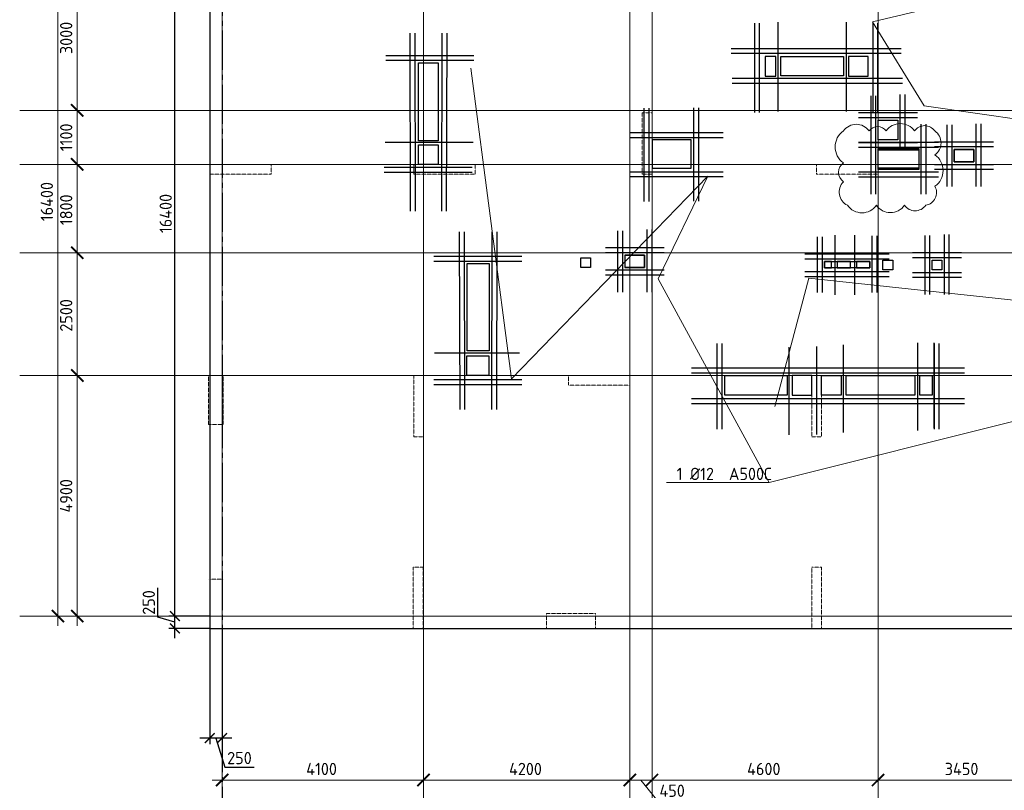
# Model space of a CAD drawing. Header units: millimetres. Extents: x -42044588 to 856694, y -806701 to 941911.
# Tile 46 of 256: x -107455 to -87416, y -434819 to -419124. Entities that reach past the tile are written whole.
import ezdxf
from ezdxf import colors
from ezdxf.entities.mleader import LeaderData, LeaderLine
from ezdxf.math import Vec2, Vec3

# ---------------------------------------------------------------- set-up
doc = ezdxf.new("R2010")
doc.units = ezdxf.units.MM
for name, pattern in [('______5', [1100, 800, -100, 100, -100]), ('DASHED', [7, 5, -2, 0]), ('осевая', [50.8, 31.75, -6.35, 6.35, -6.35])]:
    doc.linetypes.add(name, pattern=pattern)
for name, color, linetype, lineweight in [('907Сл Осевые', 1, 'Continuous', 0), ('_0.25', 114, 'Continuous', 25), ('_0.5', 94, 'Continuous', 50), ('Оси', 40, '______5', 18), ('Перекрытие ж_бетон', 1, 'Continuous', 30), ('подоснова', 151, 'Continuous', 5), ('РАЗМЕРЫ', 1, 'Continuous', 9)]:
    doc.layers.add(name, color=color, linetype=linetype, lineweight=lineweight)
doc.layers.add('Колонна_ бетон', color=7, linetype='Continuous', lineweight=50, true_color=0xb4b496)
doc.styles.add('GOST-2.304_Type-B', font='GOST_Common.ttf')
doc.styles.add('ГОСТ', font='GOST_Common.ttf')
doc.dimstyles.new('СПДС', dxfattribs={"dimscale": 100, "dimtxt": 2.5, "dimasz": 2, "dimexe": 1.25, "dimexo": 0, "dimtad": 1, "dimdec": 0, "dimrnd": 5, "dimtxsty": 'GOST-2.304_Type-B', "dimblk": 'ARCHTICK', "dimcen": 2.5, "dimdle": 2, "dimclrd": 1, "dimclre": 1, "dimclrt": 1, "dimadec": 0, "dimazin": 2, "dimtfac": 0.75, "dimtdec": 0, "dimtmove": 1, "dimatfit": 3, "dimfxl": 0, "dimtolj": 1, "dimarcsym": 0})

# ---------------------------------------------------------------- blocks, each defined once
blk = doc.blocks.new('_ArchTick')
at = {"color": 0, "linetype": 'ByBlock', "const_width": 0.15}
blk.add_lwpolyline([(-0.5, -0.5), (0.5, 0.5)], dxfattribs=at)
blk = doc.blocks.new('*D6709')
at = {"color": 1, "lineweight": -2, "transparency": 16777216}
for p, q in [((-89046, -342901), (-89046, -326101)), ((-89266, -326301), (-88921, -326301)), ((-89046, -342701), (-89171, -342701))]:
    blk.add_line(p, q, dxfattribs=at)
at = {"layer": 'DEFPOINTS', "color": 0, "transparency": 16777216}
for p in [(-89266, -326301), (-89046, -326301), (-89046, -342701)]:
    blk.add_point(p, dxfattribs=at)
at = {"color": 1, "lineweight": -2, "transparency": 16777216, "xscale": 250, "yscale": 250, "zscale": 250}
for p, rotation in [((-89046, -326301), 90), ((-89046, -342701), 270)]:
    blk.add_blockref('_ArchTick', p, dxfattribs=dict(at, rotation=rotation))
at = {"color": 1, "transparency": 16777216, "insert": (-89271, -334259), "char_height": 250, "width": 104166.67, "attachment_point": 5, "rotation": 90, "style": 'GOST-2.304_Type-B'}
blk.add_mtext('\\A1;16400', dxfattribs=at)
blk = doc.blocks.new('*D6711')
at = {"color": 1, "lineweight": -2, "transparency": 16777216}
for p, q in [((-88653, -342901), (-88653, -337601)), ((-88653, -337801), (-88778, -337801)), ((-88653, -342701), (-88778, -342701))]:
    blk.add_line(p, q, dxfattribs=at)
at = {"layer": 'DEFPOINTS', "color": 0, "transparency": 16777216}
for p in [(-88653, -337801), (-88653, -337801), (-88653, -342701)]:
    blk.add_point(p, dxfattribs=at)
at = {"color": 1, "lineweight": -2, "transparency": 16777216, "xscale": 250, "yscale": 250, "zscale": 250}
for p, rotation in [((-88653, -337801), 90), ((-88653, -342701), 270)]:
    blk.add_blockref('_ArchTick', p, dxfattribs=dict(at, rotation=rotation))
at = {"color": 1, "transparency": 16777216, "insert": (-88878, -340251), "char_height": 250, "width": 83333.33, "attachment_point": 5, "rotation": 90, "style": 'GOST-2.304_Type-B'}
blk.add_mtext('\\A1;4900', dxfattribs=at)
blk = doc.blocks.new('*D6712')
at = {"color": 1, "lineweight": -2, "transparency": 16777216}
for p, q in [((-88653, -338001), (-88653, -335101)), ((-88653, -335301), (-88778, -335301)), ((-88653, -337801), (-88778, -337801))]:
    blk.add_line(p, q, dxfattribs=at)
at = {"layer": 'DEFPOINTS', "color": 0, "transparency": 16777216}
for p in [(-88653, -335301), (-88653, -335301), (-88653, -337801)]:
    blk.add_point(p, dxfattribs=at)
at = {"color": 1, "lineweight": -2, "transparency": 16777216, "xscale": 250, "yscale": 250, "zscale": 250}
for p, rotation in [((-88653, -335301), 90), ((-88653, -337801), 270)]:
    blk.add_blockref('_ArchTick', p, dxfattribs=dict(at, rotation=rotation))
at = {"color": 1, "transparency": 16777216, "insert": (-88878, -336576), "char_height": 250, "width": 83333.33, "attachment_point": 5, "rotation": 90, "style": 'GOST-2.304_Type-B'}
blk.add_mtext('\\A1;2500', dxfattribs=at)
blk = doc.blocks.new('*D6713')
at = {"color": 1, "lineweight": -2, "transparency": 16777216}
for p, q in [((-88653, -335501), (-88653, -333301)), ((-88653, -333501), (-88778, -333501)), ((-88653, -335301), (-88778, -335301))]:
    blk.add_line(p, q, dxfattribs=at)
at = {"layer": 'DEFPOINTS', "color": 0, "transparency": 16777216}
for p in [(-88653, -333501), (-88653, -333501), (-88653, -335301)]:
    blk.add_point(p, dxfattribs=at)
at = {"color": 1, "lineweight": -2, "transparency": 16777216, "xscale": 250, "yscale": 250, "zscale": 250}
for p, rotation in [((-88653, -333501), 90), ((-88653, -335301), 270)]:
    blk.add_blockref('_ArchTick', p, dxfattribs=dict(at, rotation=rotation))
at = {"color": 1, "transparency": 16777216, "insert": (-88878, -334426), "char_height": 250, "width": 83333.33, "attachment_point": 5, "rotation": 90, "style": 'GOST-2.304_Type-B'}
blk.add_mtext('\\A1;1800', dxfattribs=at)
blk = doc.blocks.new('*D6714')
at = {"color": 1, "lineweight": -2, "transparency": 16777216}
for p, q in [((-88653, -333701), (-88653, -332201)), ((-88653, -332401), (-88778, -332401)), ((-88653, -333501), (-88778, -333501))]:
    blk.add_line(p, q, dxfattribs=at)
at = {"layer": 'DEFPOINTS', "color": 0, "transparency": 16777216}
for p in [(-88653, -332401), (-88653, -332401), (-88653, -333501)]:
    blk.add_point(p, dxfattribs=at)
at = {"color": 1, "lineweight": -2, "transparency": 16777216, "xscale": 250, "yscale": 250, "zscale": 250}
for p, rotation in [((-88653, -332401), 90), ((-88653, -333501), 270)]:
    blk.add_blockref('_ArchTick', p, dxfattribs=dict(at, rotation=rotation))
at = {"color": 1, "transparency": 16777216, "insert": (-88878, -332951), "char_height": 250, "width": 83333.33, "attachment_point": 5, "rotation": 90, "style": 'GOST-2.304_Type-B'}
blk.add_mtext('\\A1;1100', dxfattribs=at)
blk = doc.blocks.new('*D6715')
at = {"color": 1, "lineweight": -2, "transparency": 16777216}
for p, q in [((-88653, -332601), (-88653, -329201)), ((-88653, -329401), (-88778, -329401)), ((-88653, -332401), (-88778, -332401))]:
    blk.add_line(p, q, dxfattribs=at)
at = {"layer": 'DEFPOINTS', "color": 0, "transparency": 16777216}
for p in [(-88653, -329401), (-88653, -329401), (-88653, -332401)]:
    blk.add_point(p, dxfattribs=at)
at = {"color": 1, "lineweight": -2, "transparency": 16777216, "xscale": 250, "yscale": 250, "zscale": 250}
for p, rotation in [((-88653, -329401), 90), ((-88653, -332401), 270)]:
    blk.add_blockref('_ArchTick', p, dxfattribs=dict(at, rotation=rotation))
at = {"color": 1, "transparency": 16777216, "insert": (-88878, -330926), "char_height": 250, "width": 83333.33, "attachment_point": 5, "rotation": 90, "style": 'GOST-2.304_Type-B'}
blk.add_mtext('\\A1;3000', dxfattribs=at)
blk = doc.blocks.new('*D6717')
at = {"color": 1, "lineweight": -2, "transparency": 16777216}
for p, q in [((-85905, -346039), (-81405, -346039)), ((-85705, -346039), (-85705, -345914)), ((-81605, -346039), (-81605, -345914))]:
    blk.add_line(p, q, dxfattribs=at)
at = {"layer": 'DEFPOINTS', "color": 0, "transparency": 16777216}
for p in [(-85705, -346039), (-81605, -346039), (-81605, -346039)]:
    blk.add_point(p, dxfattribs=at)
at = {"color": 1, "lineweight": -2, "transparency": 16777216, "xscale": 250, "yscale": 250, "zscale": 250, "rotation": 180}
blk.add_blockref('_ArchTick', (-85705, -346039), dxfattribs=at)
at = {"color": 1, "lineweight": -2, "transparency": 16777216, "xscale": 250, "yscale": 250, "zscale": 250}
blk.add_blockref('_ArchTick', (-81605, -346039), dxfattribs=at)
at = {"color": 1, "transparency": 16777216, "insert": (-83680, -345814), "char_height": 250, "width": 83333.33, "attachment_point": 5, "style": 'GOST-2.304_Type-B'}
blk.add_mtext('\\A1;4100', dxfattribs=at)
blk = doc.blocks.new('*D6718')
at = {"color": 1, "lineweight": -2, "transparency": 16777216}
for p, q in [((-81805, -346039), (-77205, -346039)), ((-81605, -346039), (-81605, -345914)), ((-77405, -346039), (-77405, -345914))]:
    blk.add_line(p, q, dxfattribs=at)
at = {"layer": 'DEFPOINTS', "color": 0, "transparency": 16777216}
for p in [(-81605, -346039), (-77405, -346039), (-77405, -346039)]:
    blk.add_point(p, dxfattribs=at)
at = {"color": 1, "lineweight": -2, "transparency": 16777216, "xscale": 250, "yscale": 250, "zscale": 250, "rotation": 180}
blk.add_blockref('_ArchTick', (-81605, -346039), dxfattribs=at)
at = {"color": 1, "lineweight": -2, "transparency": 16777216, "xscale": 250, "yscale": 250, "zscale": 250}
blk.add_blockref('_ArchTick', (-77405, -346039), dxfattribs=at)
at = {"color": 1, "transparency": 16777216, "insert": (-79530, -345814), "char_height": 250, "width": 83333.33, "attachment_point": 5, "style": 'GOST-2.304_Type-B'}
blk.add_mtext('\\A1;4200', dxfattribs=at)
blk = doc.blocks.new('*D6719')
at = {"color": 1, "lineweight": -2, "transparency": 16777216}
for p, q in [((-77155, -346039), (-72155, -346039)), ((-76955, -346039), (-76955, -345914)), ((-72355, -346039), (-72355, -345914))]:
    blk.add_line(p, q, dxfattribs=at)
at = {"layer": 'DEFPOINTS', "color": 0, "transparency": 16777216}
for p in [(-76955, -346039), (-72355, -346039), (-72355, -346039)]:
    blk.add_point(p, dxfattribs=at)
at = {"color": 1, "lineweight": -2, "transparency": 16777216, "xscale": 250, "yscale": 250, "zscale": 250, "rotation": 180}
blk.add_blockref('_ArchTick', (-76955, -346039), dxfattribs=at)
at = {"color": 1, "lineweight": -2, "transparency": 16777216, "xscale": 250, "yscale": 250, "zscale": 250}
blk.add_blockref('_ArchTick', (-72355, -346039), dxfattribs=at)
at = {"color": 1, "transparency": 16777216, "insert": (-74680, -345814), "char_height": 250, "width": 83333.33, "attachment_point": 5, "style": 'GOST-2.304_Type-B'}
blk.add_mtext('\\A1;4600', dxfattribs=at)
blk = doc.blocks.new('*D6720')
at = {"color": 1, "lineweight": -2, "transparency": 16777216}
for p, q in [((-72555, -346039), (-68705, -346039)), ((-72355, -346039), (-72355, -345914)), ((-68905, -346039), (-68905, -345914))]:
    blk.add_line(p, q, dxfattribs=at)
at = {"layer": 'DEFPOINTS', "color": 0, "transparency": 16777216}
for p in [(-72355, -346039), (-68905, -346039), (-68905, -346039)]:
    blk.add_point(p, dxfattribs=at)
at = {"color": 1, "lineweight": -2, "transparency": 16777216, "xscale": 250, "yscale": 250, "zscale": 250, "rotation": 180}
blk.add_blockref('_ArchTick', (-72355, -346039), dxfattribs=at)
at = {"color": 1, "lineweight": -2, "transparency": 16777216, "xscale": 250, "yscale": 250, "zscale": 250}
blk.add_blockref('_ArchTick', (-68905, -346039), dxfattribs=at)
at = {"color": 1, "transparency": 16777216, "insert": (-70655, -345814), "char_height": 250, "width": 83333.33, "attachment_point": 5, "style": 'GOST-2.304_Type-B'}
blk.add_mtext('\\A1;3450', dxfattribs=at)
blk = doc.blocks.new('*D6729')
at = {"color": 1, "lineweight": -2, "transparency": 16777216}
for p, q in [((-76755, -346039), (-77605, -346039)), ((-77405, -345914), (-77405, -346164)), ((-77180, -346039), (-76858, -346445)), ((-76955, -345976), (-76955, -346164)), ((-76858, -346445), (-76233, -346445))]:
    blk.add_line(p, q, dxfattribs=at)
at = {"layer": 'DEFPOINTS', "color": 0, "transparency": 16777216}
for p in [(-77405, -345914), (-77405, -346039), (-76955, -345976)]:
    blk.add_point(p, dxfattribs=at)
at = {"color": 1, "lineweight": -2, "transparency": 16777216, "xscale": 250, "yscale": 250, "zscale": 250, "rotation": 180}
blk.add_blockref('_ArchTick', (-77405, -346039), dxfattribs=at)
at = {"color": 1, "lineweight": -2, "transparency": 16777216, "xscale": 250, "yscale": 250, "zscale": 250}
blk.add_blockref('_ArchTick', (-76955, -346039), dxfattribs=at)
at = {"color": 1, "transparency": 16777216, "insert": (-76545, -346258), "char_height": 250, "attachment_point": 5, "style": 'GOST-2.304_Type-B'}
blk.add_mtext('\\A1;450', dxfattribs=at)
blk = doc.blocks.new('*D5191')
at = {"layer": 'DEFPOINTS', "color": 0, "transparency": 16777216}
for p in [(-103585, -431521), (-103335, -431521), (-103585, -433755)]:
    blk.add_point(p, dxfattribs=at)
at = {"layer": 'РАЗМЕРЫ', "color": 1, "lineweight": -2, "transparency": 16777216}
for p, q in [((-103585, -431521), (-103585, -433880)), ((-103335, -431521), (-103335, -433880)), ((-103135, -433755), (-103785, -433755)), ((-103460, -433755), (-103282, -434349)), ((-103282, -434349), (-102682, -434349))]:
    blk.add_line(p, q, dxfattribs=at)
at = {"layer": 'РАЗМЕРЫ', "color": 1, "lineweight": -2, "transparency": 16777216, "xscale": 200, "yscale": 200, "zscale": 200, "rotation": 180}
blk.add_blockref('_ArchTick', (-103585, -433755), dxfattribs=at)
at = {"layer": 'РАЗМЕРЫ', "color": 1, "lineweight": -2, "transparency": 16777216, "xscale": 200, "yscale": 200, "zscale": 200}
blk.add_blockref('_ArchTick', (-103335, -433755), dxfattribs=at)
at = {"layer": 'РАЗМЕРЫ', "color": 1, "lineweight": 0, "transparency": 16777216, "insert": (-102982, -434161), "char_height": 250, "attachment_point": 5, "style": 'GOST-2.304_Type-B'}
blk.add_mtext('\\A1;250', dxfattribs=at)
blk = doc.blocks.new('*D5192')
at = {"layer": 'DEFPOINTS', "color": 0, "transparency": 16777216}
for p in [(-104296, -431271), (-103585, -431271), (-103585, -431521)]:
    blk.add_point(p, dxfattribs=at)
at = {"layer": 'РАЗМЕРЫ', "color": 1, "lineweight": -2, "transparency": 16777216}
for p, q in [((-104640, -431293), (-104640, -430693)), ((-104296, -431721), (-104296, -431071)), ((-104296, -431396), (-104640, -431293)), ((-103585, -431271), (-104421, -431271)), ((-103585, -431521), (-104421, -431521))]:
    blk.add_line(p, q, dxfattribs=at)
at = {"layer": 'РАЗМЕРЫ', "color": 1, "lineweight": -2, "transparency": 16777216, "xscale": 200, "yscale": 200, "zscale": 200}
for p, rotation in [((-104296, -431271), 90), ((-104296, -431521), 270)]:
    blk.add_blockref('_ArchTick', p, dxfattribs=dict(at, rotation=rotation))
at = {"layer": 'РАЗМЕРЫ', "color": 1, "lineweight": 0, "transparency": 16777216, "insert": (-104827, -430993), "char_height": 250, "attachment_point": 5, "rotation": 90, "style": 'GOST-2.304_Type-B'}
blk.add_mtext('\\A1;250', dxfattribs=at)
blk = doc.blocks.new('*D5193')
at = {"layer": 'DEFPOINTS', "color": 0, "transparency": 16777216}
for p in [(-104296, -414871), (-103585, -414871), (-104003, -431271)]:
    blk.add_point(p, dxfattribs=at)
at = {"layer": 'РАЗМЕРЫ', "color": 1, "lineweight": -2, "transparency": 16777216}
for p, q in [((-104296, -431471), (-104296, -414671)), ((-103585, -414871), (-104421, -414871)), ((-104003, -431271), (-104421, -431271))]:
    blk.add_line(p, q, dxfattribs=at)
at = {"layer": 'РАЗМЕРЫ', "color": 1, "lineweight": -2, "transparency": 16777216, "xscale": 200, "yscale": 200, "zscale": 200}
for p, rotation in [((-104296, -414871), 90), ((-104296, -431271), 270)]:
    blk.add_blockref('_ArchTick', p, dxfattribs=dict(at, rotation=rotation))
at = {"layer": 'РАЗМЕРЫ', "color": 1, "lineweight": 0, "transparency": 16777216, "insert": (-104483, -423071), "char_height": 250, "attachment_point": 5, "rotation": 90, "style": 'GOST-2.304_Type-B'}
blk.add_mtext('\\A1;16400', dxfattribs=at)
blk = doc.blocks.new('подложка стн 1-го этажа')
at = {"layer": 'Колонна_ бетон', "color": 252, "linetype": 'DASHED', "lineweight": 0, "ltscale": 0.5, "true_color": 0x939598, "transparency": 33554687}
for p, q in [((16794, 19962, -200), (16594, 19962, -200)), ((16594, 19962, -200), (16594, 19962, -200)), ((16594, 18712, -200), (16594, 19962, -200)), ((16794, 19962, -200), (16794, 19962, -200)), ((16794, 18712, -200), (16794, 19962, -200)), ((7794, 18712, -200), (7794, 18912, -200)), ((7794, 18912, -200), (7794, 18912, -200)), ((9044, 18912, -200), (7794, 18912, -200)), ((9044, 18912, -200), (9044, 18912, -200)), ((9044, 18712, -200), (9044, 18912, -200)), ((11944, 18912, -200), (11944, 18912, -200)), ((11944, 18712, -200), (11944, 18912, -200)), ((11944, 18912, -200), (13194, 18912, -200)), ((13194, 18912, -200), (13194, 18912, -200)), ((13194, 18912, -200), (13194, 18712, -200)), ((20144, 18912, -200), (20144, 18912, -200)), ((20144, 18712, -200), (20144, 18912, -200)), ((20144, 18912, -200), (21394, 18912, -200)), ((21394, 18912, -200), (21394, 18912, -200)), ((21394, 18912, -200), (21394, 18712, -200)), ((9044, 18712, -200), (7794, 18712, -200)), ((7794, 18712, -200), (7794, 18712, -200)), ((9044, 18712, -200), (9044, 18712, -200)), ((13194, 18712, -200), (11944, 18712, -200)), ((11944, 18712, -200), (11944, 18712, -200)), ((13194, 18712, -200), (13194, 18712, -200)), ((16594, 18712, -200), (16794, 18712, -200)), ((16594, 18712, -200), (16594, 18712, -200)), ((16794, 18712, -200), (16794, 18712, -200)), ((20144, 18712, -200), (21394, 18712, -200)), ((20144, 18712, -200), (20144, 18712, -200)), ((21394, 18712, -200), (21394, 18712, -200)), ((7769, 14612, -200), (7769, 14612, -200)), ((7769, 14612, -200), (8069, 14612, -200)), ((7769, 13612, -200), (7769, 14612, -200)), ((8069, 14612, -200), (8069, 14612, -200)), ((8069, 13612, -200), (8069, 14612, -200)), ((11944, 14612, -200), (11944, 14612, -200)), ((11944, 13362, -200), (11944, 14612, -200)), ((11944, 14612, -200), (12144, 14612, -200)), ((12144, 14612, -200), (12144, 14612, -200)), ((12144, 13362, -200), (12144, 14612, -200)), ((15094, 14612, -200), (15094, 14612, -200)), ((15094, 14612, -200), (15094, 14412, -200)), ((16344, 14612, -200), (15094, 14612, -200)), ((16344, 14612, -200), (16344, 14612, -200)), ((16344, 14412, -200), (16344, 14612, -200)), ((20044, 14612, -200), (20044, 14612, -200)), ((20044, 14612, -200), (20044, 13362, -200)), ((20244, 14612, -200), (20044, 14612, -200)), ((20244, 14612, -200), (20244, 14612, -200)), ((20244, 14612, -200), (20244, 13362, -200)), ((15094, 14412, -200), (15094, 14412, -200)), ((15094, 14412, -200), (16344, 14412, -200)), ((16344, 14412, -200), (16344, 14412, -200)), ((7769, 13612, -200), (7769, 13612, -200)), ((7769, 13612, -200), (8069, 13612, -200)), ((8069, 13612, -200), (8069, 13612, -200)), ((11944, 13362, -200), (11944, 13362, -200)), ((11944, 13362, -200), (12144, 13362, -200)), ((12144, 13362, -200), (12144, 13362, -200)), ((20044, 13362, -200), (20044, 13362, -200)), ((20044, 13362, -200), (20244, 13362, -200)), ((20244, 13362, -200), (20244, 13362, -200)), ((11936, 10712, -760), (11936, 10712, -760)), ((11936, 9462, -760), (11936, 10712, -760)), ((11936, 10712, -760), (12136, 10712, -760)), ((12136, 10712, -760), (12136, 10712, -760)), ((12136, 9462, -760), (12136, 10712, -760)), ((20044, 10712, -200), (20044, 9462, -200)), ((20244, 10712, -200), (20044, 10712, -200)), ((20244, 9462, -200), (20244, 10712, -200)), ((7769, 10462, -560), (7769, 10462, -560)), ((7794, 10462, -560), (8044, 10462, -560)), ((7794, 9462, -560), (7794, 10462, -560)), ((8044, 9462, -560), (8044, 10462, -560)), ((8069, 10462, -560), (8069, 10462, -560)), ((14644, 9762, -200), (14644, 9462, -200)), ((14644, 9762, -200), (15644, 9762, -200)), ((15644, 9762, -200), (15644, 9462, -200)), ((7794, 9462, -560), (7794, 9462, -560)), ((7794, 9462, -560), (8046, 9462, -560)), ((8046, 9462, -560), (8046, 9462, -560)), ((11936, 9462, -760), (11936, 9462, -760)), ((11936, 9462, -760), (12136, 9462, -760)), ((12136, 9462, -760), (12136, 9462, -760)), ((15644, 9462, -200), (14644, 9462, -200)), ((20244, 9462, -200), (20044, 9462, -200))]:
    blk.add_line(p, q, dxfattribs=at)
blk = doc.blocks.new('*U5001')
at = {"layer": '_0.25', "ltscale": 100}
blk.add_lwpolyline([(0, 130), (920, 130), (920, 0), (0, 0)], close=True, dxfattribs=at)
at = {"layer": '_0.5', "color": 7, "lineweight": 30, "ltscale": 100}
for p, q in [((-150, 630), (-150, -500)), ((-50, 630), (-50, -500)), ((970, -500), (970, 655)), ((1070, -500), (1070, 655)), ((1320, 280), (-400, 280)), ((1320, 180), (-400, 180)), ((-400, -73), (1320, -73)), ((-400, -173), (1320, -173))]:
    blk.add_line(p, q, dxfattribs=at)
blk = doc.blocks.new('*U4602')
at = {"layer": '_0.25', "ltscale": 100}
blk.add_lwpolyline([(0, 250), (400, 250), (400, 0), (0, 0)], close=True, dxfattribs=at)
at = {"layer": '_0.5', "color": 7, "lineweight": 30, "ltscale": 100}
for p, q in [((-150, 750), (-150, -500)), ((-50, 750), (-50, -500)), ((450, -500), (450, 775)), ((550, -500), (550, 775)), ((800, 400), (-400, 400)), ((800, 300), (-400, 300)), ((-400, -50), (800, -50)), ((-400, -150), (800, -150))]:
    blk.add_line(p, q, dxfattribs=at)
blk = doc.blocks.new('*U4604')
at = {"layer": '_0.25', "ltscale": 100}
blk.add_lwpolyline([(0, 400), (400, 400), (400, 0), (0, 0)], close=True, dxfattribs=at)
at = {"layer": '_0.5', "color": 7, "lineweight": 30, "ltscale": 100}
for p, q in [((-150, 900), (-150, -500)), ((-50, 900), (-50, -500)), ((450, -148), (450, 925)), ((550, -148), (550, 925)), ((800, 550), (-400, 550)), ((800, 450), (-400, 450)), ((-400, -50), (800, -50)), ((-400, -150), (800, -150))]:
    blk.add_line(p, q, dxfattribs=at)
blk = doc.blocks.new('_None')
blk = doc.blocks.new('*U6788')
at = {"layer": '_0.25', "ltscale": 100}
blk.add_lwpolyline([(0, 400), (830, 400), (830, 0), (0, 0)], close=True, dxfattribs=at)
at = {"layer": '_0.5', "color": 7, "lineweight": 30, "ltscale": 100}
for p, q in [((-150, 900), (-150, -500)), ((-50, 900), (-50, -500)), ((880, -500), (880, 925)), ((980, -500), (980, 925)), ((1230, 550), (-400, 550)), ((1230, 450), (-400, 450)), ((-400, -50), (1230, -50)), ((-400, -150), (1230, -150))]:
    blk.add_line(p, q, dxfattribs=at)
blk = doc.blocks.new('*U4597')
at = {"layer": '_0.25', "ltscale": 100}
blk.add_lwpolyline([(0, 199), (200, 199), (200, 0), (0, 0)], close=True, dxfattribs=at)
at = {"layer": '_0.5', "color": 7, "lineweight": 30, "ltscale": 100}
for p, q in [((-150, 699), (-150, -500)), ((-50, 699), (-50, -500)), ((250, -500), (250, 724)), ((350, -500), (350, 724)), ((600, 349), (-400, 349)), ((600, 249), (-400, 249)), ((-400, -50), (600, -50)), ((-400, -150), (600, -150))]:
    blk.add_line(p, q, dxfattribs=at)
blk = doc.blocks.new('*U4605')
at = {"layer": '_0.25', "ltscale": 100}
blk.add_lwpolyline([(0, 255), (401, 255), (401, 0), (0, 0)], close=True, dxfattribs=at)
at = {"layer": '_0.5', "color": 7, "lineweight": 30, "ltscale": 100}
for p, q in [((-150, 755), (-150, -500)), ((-50, 755), (-50, -500)), ((451, -500), (451, 779)), ((551, -500), (551, 779)), ((801, 405), (-400, 405)), ((801, 305), (-400, 305)), ((-400, -50), (801, -50)), ((-400, -150), (801, -150))]:
    blk.add_line(p, q, dxfattribs=at)
blk = doc.blocks.new('блочина')
at = {"layer": 'Перекрытие ж_бетон', "color": 4}
for points in [[(108013, 60560), (107613, 60560), (107613, 62150), (108013, 62150)], [(114883, 62278), (114663, 62278), (114663, 61878), (114883, 61878)], [(114983, 61880), (114983, 62280), (116263, 62280), (116263, 61880)], [(116763, 62278), (116363, 62278), (116363, 61878), (116763, 61878)], [(117363, 60978), (117363, 60578), (116963, 60578), (116963, 60978)], [(113163, 60000), (113163, 60580), (112363, 60580), (112363, 60000)], [(107613, 60478), (108013, 60478), (108013, 60078), (107613, 60078)], [(118913, 60130), (118913, 60380), (118513, 60380), (118513, 60130)], [(112213, 57979), (112213, 58229), (111813, 58229), (111813, 57979)], [(109050, 56280), (108600, 56280), (108600, 58060), (109050, 58060)], [(116013, 58102), (115873, 58102), (115873, 57972), (116013, 57972)], [(116403, 58102), (116133, 58102), (116133, 57972), (116403, 57972)], [(116793, 58102), (116523, 58102), (116523, 57972), (116793, 57972)], [(108593, 56178), (109042, 56178), (109042, 55778), (108593, 55778)], [(113843, 55383), (113843, 55783), (115113, 55783), (115113, 55383)], [(116213, 55780), (116213, 55380), (115813, 55380), (115813, 55780)], [(116313, 55382), (116313, 55782), (117713, 55782), (117713, 55382)], [(118063, 55380), (117813, 55380), (117813, 55780), (118063, 55780)]]:
    blk.add_lwpolyline(points, close=True, dxfattribs=at)
for points, elevation in [([(116963, 60000), (116963, 60400), (117793, 60400), (117793, 60000)], 4500), ([(115213, 55780), (115213, 55380), (115613, 55380), (115613, 55780)], 360)]:
    blk.add_lwpolyline(points, close=True, dxfattribs=dict(at, elevation=elevation))
at = {"layer": 'Перекрытие ж_бетон', "color": 4, "ltscale": 100}
for points in [[(111113, 58177), (111113, 57977), (110913, 57977), (110913, 58177)], [(117263, 57930), (117063, 57930), (117063, 58130), (117263, 58130)], [(118263, 57930), (118063, 57930), (118063, 58130), (118263, 58130)]]:
    blk.add_lwpolyline(points, close=True, dxfattribs=at)
blk = doc.blocks.new('оси блок 2')
at = {"layer": 'Оси', "color": 16, "linetype": 'осевая', "lineweight": 0, "ltscale": 0.25, "transparency": 33554687}
for p, q in [((-85704.7, -322543), (-85704.7, -347930)), ((-81604.7, -322543), (-81604.7, -347914.1)), ((-72354.7, -322543), (-72354.7, -347914.1)), ((-77404.7, -323084.4), (-77404.7, -347462.5)), ((-76954.7, -323084.4), (-76954.7, -347468.4)), ((-89822.3, -332401.3), (-37238.5, -332401.3)), ((-89822.3, -333501.3), (-37238.5, -333501.3)), ((-89822.3, -335301.3), (-37238.5, -335301.3)), ((-89822.3, -337801.3), (-37238.5, -337801.3)), ((-89822.3, -342701.3), (-37238.5, -342701.3))]:
    blk.add_line(p, q, dxfattribs=at)
for base, p1, p2, picture, middle in [((-89046, -326301.3), (-89046, -342701.3), (-89266.1, -326301.3), '*D6709', (-89046, -334259)), ((-88653.5, -329401.3), (-88653.5, -332401.3), (-88653.5, -329401.3), '*D6715', (-88653.5, -330926.5)), ((-88653.5, -332401.3), (-88653.5, -333501.3), (-88653.5, -332401.3), '*D6714', (-88653.5, -332951.3)), ((-88653.5, -333501.3), (-88653.5, -335301.3), (-88653.5, -333501.3), '*D6713', (-88653.5, -334426.5)), ((-88653.5, -335301.3), (-88653.5, -337801.3), (-88653.5, -335301.3), '*D6712', (-88653.5, -336576.5)), ((-88653.5, -337801.3), (-88653.5, -342701.3), (-88653.5, -337801.3), '*D6711', (-88653.5, -340251.3))]:
    dim = blk.add_linear_dim(base=base, p1=p1, p2=p2, angle=90, dimstyle='СПДС', override={"dimgap": 1})
    dim.commit()
    dim.dimension.update_dxf_attribs({"geometry": picture, "text_midpoint": middle, "dimtype": 160})
for base, p1, p2, picture, middle in [((-81604.7, -346038.9), (-85704.7, -346038.9), (-81604.7, -346038.9), '*D6717', (-83679.9, -346038.9)), ((-77404.7, -346038.9), (-81604.7, -346038.9), (-77404.7, -346038.9), '*D6718', (-79529.9, -346038.9)), ((-72354.7, -346038.9), (-76954.7, -346038.9), (-72354.7, -346038.9), '*D6719', (-74679.9, -346038.9)), ((-68904.7, -346038.9), (-72354.7, -346038.9), (-68904.7, -346038.9), '*D6720', (-70654.9, -346038.9))]:
    dim = blk.add_linear_dim(base=base, p1=p1, p2=p2, dimstyle='СПДС', override={"dimgap": 1})
    dim.commit()
    dim.dimension.update_dxf_attribs({"geometry": picture, "text_midpoint": middle, "dimtype": 160})
dim = blk.add_linear_dim(base=(-77404.7, -346038.9), p1=(-76954.7, -345976.4), p2=(-77404.7, -345913.9), dimstyle='СПДС')
dim.commit()
dim.dimension.update_dxf_attribs({"geometry": '*D6729', "text_midpoint": (-76795.1, -346445.2), "dimtype": 160})

msp = doc.modelspace()

# ---------------------------------------------------------------- linework, layer by layer
at = {"lineweight": 30}
for p, q in [((-92502.322, -419195.592, -360), (-92502.322, -421015.592, -360)), ((-92402.322, -419195.592, -360), (-92402.322, -421015.592, -360)), ((-92026.74, -419176.61, -360), (-92026.74, -420996.61, -360)), ((-90634.663, -419176.61, -360), (-90634.663, -420996.61, -360)), ((-90093.334, -419195.592, -360), (-90093.334, -421015.592, -360)), ((-89993.334, -419195.592, -360), (-89993.334, -421015.592, -360)), ((-99514.365, -419400.798, -360), (-99506.56, -423022.705, -360)), ((-99414.365, -419400.798, -360), (-99406.56, -423022.705, -360)), ((-98864.365, -419400.798, -360), (-98872.17, -423022.705, -360)), ((-98764.365, -419400.798, -360), (-98772.17, -423022.705, -360)), ((-89511.512, -419715.592, -360), (-92977.691, -419715.592, -360)), ((-89511.512, -419815.592, -360), (-92977.691, -419815.592, -360)), ((-100002.005, -419850.686, 200), (-98212.005, -419850.686, 200)), ((-100002.005, -419950.686, 200), (-98212.005, -419950.686, 200)), ((-89488.17, -420320.686, 200), (-92954.349, -420320.686, 200)), ((-89488.17, -420420.686, 200), (-92954.349, -420420.686, 200)), ((-94751.24, -420925.897, -360), (-94751.24, -422824.748, -360)), ((-94651.24, -420925.897, -360), (-94651.24, -422824.748, -360)), ((-93739.466, -420921.567, -360), (-93739.466, -422820.418, -360)), ((-93639.466, -420921.567, -360), (-93639.466, -422820.418, -360)), ((-95038.389, -421420.686, 200), (-93139.539, -421420.686, 200)), ((-95038.389, -421520.686, 200), (-93139.539, -421520.686, 200)), ((-98223.209, -421626.907), (-100013.209, -421626.907)), ((-100034.365, -422128.955, -360), (-98244.365, -422128.955, -360)), ((-95038.389, -422220.323, -360), (-93139.539, -422220.323, -360)), ((-100034.365, -422228.955, -360), (-98244.365, -422228.955, -360)), ((-95038.389, -422320.323, -360), (-93139.539, -422320.323, -360)), ((-98507.886, -423441.329, -360), (-98500.081, -427063.237, -360)), ((-98407.886, -423441.329, -360), (-98400.081, -427063.237, -360)), ((-97843.141, -423441.329, 200), (-97850.946, -427063.237, 200)), ((-97743.141, -423441.329, 200), (-97750.946, -427063.237, 200)), ((-90861.695, -423511.215), (-90861.695, -424727.902)), ((-90462.479, -423511.215), (-90462.479, -424727.902)), ((-99027.886, -423940.78, 200), (-97237.886, -423940.78, 200)), ((-99027.886, -424040.78, 200), (-97237.886, -424040.78, 200)), ((-93267.711, -425721.236, -360), (-93267.706, -427461.236, -360)), ((-93167.711, -425721.236, -360), (-93167.706, -427461.236, -360)), ((-91798.288, -425791.342), (-91798.288, -427581.342)), ((-91237.056, -425781.126), (-91237.056, -427571.126)), ((-90692.873, -425743.728), (-90692.873, -427533.728)), ((-89184.178, -425702.957), (-89184.178, -427492.957)), ((-88846.551, -425702.254, -360), (-88846.546, -427442.254, -360)), ((-88845.171, -425721.236, -360), (-88845.165, -427461.236, -360)), ((-88745.171, -425721.236, -360), (-88745.165, -427461.236, -360)), ((-97281.544, -425918.473), (-99011.218, -425918.473)), ((-93785.117, -426217.474, 200), (-88225.171, -426217.473, 200)), ((-93785.117, -426317.474, 200), (-88225.171, -426317.473, 200)), ((-99027.886, -426454.87, -360), (-97237.886, -426454.87, -360)), ((-99027.886, -426554.87, -360), (-97237.886, -426554.87, -360)), ((-93785.117, -426841.236, -360), (-88225.171, -426841.238, -360)), ((-93785.117, -426941.236, -360), (-88225.171, -426941.238, -360))]:
    msp.add_line(p, q, dxfattribs=at)
at = {"layer": '907Сл Осевые', "color": 240, "true_color": 0xed1f24}
msp.add_lwpolyline([(-90689.8, -421389.776, 0.52056705), (-90689.8, -422039.657, 0.52056705), (-90689.8, -422425.228, 0.52056705), (-90606.937, -422904.119, 0.52056705), (-90019.923, -422904.119, 0.52056705), (-89447.538, -422904.119, 0.52056705), (-89015.559, -422904.119, 0.52056705), (-88828.138, -422516.378, 0.52056705), (-88828.138, -421877.341, 0.52056705), (-88829.764, -421389.776, 0.52056705), (-89243.931, -421389.776, 0.52056705), (-89821.239, -421389.776, 0.52056705), (-90168.275, -421389.776, 0.52056705)], format="xyb", close=True, dxfattribs=at)
at = {"layer": 'Оси', "color": 16, "linetype": '______5', "lineweight": 25, "transparency": 33554687}
msp.add_line((-103335.275, -412747.408), (-103335.275, -436499.327), dxfattribs=at)
at = {"layer": 'Перекрытие ж_бетон'}
for points in [[(-92925.275, -414620.686), (-92925.275, -414620.686), (-103585.275, -414620.686), (-103585.275, -431520.686)], [(-103585.275, -431520.686), (-85035.111, -431520.686)]]:
    msp.add_lwpolyline(points, dxfattribs=at)

# ---------------------------------------------------------------- block references
for name, p in [('подложка стн 1-го этажа', (-111379.198, -440982.48, 560)), ('блочина', (-206948.327, -482150.569, 200))]:
    msp.add_blockref(name, p)
at = {"ltscale": 100}
for name, p in [('*U4604', (-89985.275, -421572.686, 200)), ('*U6788', (-89984.487, -422173.929, 4700)), ('*U4605', (-88436.22, -422020.671, -4300)), ('*U4602', (-95135.07, -424171.112, 200)), ('*U5001', (-91075.566, -424178.587, 200)), ('*U4597', (-88885.273, -424219.854, 200))]:
    msp.add_blockref(name, p, dxfattribs=at)
at = {"layer": 'РАЗМЕРЫ'}
msp.add_blockref('оси блок 2', (-17630.557, -88569.364), dxfattribs=at)

# ---------------------------------------------------------------- texts
at = {"ltscale": 100, "insert": (-133805.873, -427787.508), "char_height": 250, "attachment_point": 1, "style": 'ГОСТ'}
msp.add_mtext_dynamic_manual_height_columns('\\pi1250,t1750;1.^IПроизводство работ вести в строгом соответствии с требованиями СП 70.13330.2012 "Несущие и ограждающие конструкции" и проектом производства работ.{\\H1.83333x; }\\P2.^IПеред бетонированием арматуру и основание, на которую укладывается бетонная смесь, очистить от {\\H1.55556x; }ржавчины и грязи. {\\H1.64815x; }\\P3.^IБетонирование вести слоем на всю толщину  плит. Захватки при бетонировании должны быть отсечены {\\H1.61728x; }вертикальными швами. Бетон применять класса В25. Заполнителем для бетона служит щебень твердых пород, {\\H1.62757x; }наибольшая фракция щебня не должна превышать 40мм.{\\H1.62414x; }\\P4.^IВ процессе бетонирования обеспечить соблюдение защитных слоев и мест положения рабочей арматуры {\\H1.62529x; }согласно проекту. Материал фиксаторов для нижней арматуры фундаментных плит выбирается проектом производства {\\H1.6249x; }работ, исходя из конкретных возможностей строительной организации.{\\H1.62503x; }\\P5.^IПроектом принято соединение рабочих стержней арматуры монолитной плиты внахлестку (без сварки). {\\H1.72499x; }\\P6.^IСварные арматурные каркасы изготовить на заводе-изготовители. {\\H1.67917x; }\\P7.^IКрестообразные соединения стержней арматуры 1-го и 2-го рядов, а также 3-го и 4-го рядов между собой {\\H1.60694x; }выполнить вязкой отожженной проволокой диаметром 2,0-3,0 мм. Допускается применение специальных соединительных {\\H1.63102x; }элементов - пластмассовых или проволочных фиксаторов. Соединение арматуры допускается предусматривать не во всех {\\H1.62299x; }местах пересечения стержней арматуры. При этом должны быть связаны вязальной проволокой все пересечения стержней {\\H1.62567x; }в 2-х крайних рядах по периметру плит, остальные узлы могут быть соединены через узел в шахматном порядке (схему {\\H1.72478x; }вязки стержней см. на данном листе).{\\H1.77924x; }', width=18954.38214, gutter_width=12.5, heights=[0], dxfattribs=at)

# ---------------------------------------------------------------- dimensions: what is measured, and where the dimension line sits
at = {"layer": 'РАЗМЕРЫ', "lineweight": 0}
for base, p1, p2, picture, middle in [((-104295.852, -414870.686), (-104003.063, -431270.686), (-103585.275, -414870.686), '*D5193', (-104483.352, -423070.686)), ((-104295.852, -431270.686), (-103585.275, -431520.686), (-103585.275, -431270.686), '*D5192', (-104827.102, -431230.061))]:
    dim = msp.add_linear_dim(base=base, p1=p1, p2=p2, angle=90, dimstyle='СПДС', override={"dimrnd": 5}, dxfattribs=at)
    dim.commit()
    dim.dimension.update_dxf_attribs({"geometry": picture, "text_midpoint": middle})
dim = msp.add_linear_dim(base=(-103585.275, -433754.781), p1=(-103335.275, -431520.686), p2=(-103585.275, -431520.686), dimstyle='СПДС', override={"dimrnd": 5}, dxfattribs=at)
dim.commit()
dim.dimension.update_dxf_attribs({"geometry": '*D5191', "text_midpoint": (-103219.65, -434161.031)})

# ---------------------------------------------------------------- leaders
at = {"layer": 'подоснова', "color": 2, "ltscale": 0.3}
ml = msp.add_multileader_mtext('Standard', dxfattribs=at)
ml.set_content('1 %%C12  А500С', color=2, style='GOST-2.304_Type-B')
ml.set_leader_properties(color=256, linetype='ByLayer', lineweight=15)
ml.set_arrow_properties(name='NONE')
ml.build(insert=Vec2(0, 0))
ml.multileader.update_dxf_attribs({"text_left_attachment_type": 6, "text_right_attachment_type": 6, "dogleg_length": 0.1, "arrow_head_size": 18})
ctx = ml.context
ctx.base_point, ctx.char_height, ctx.arrow_head_size, ctx.landing_gap_size, ctx.plane_origin = Vec3(-85940.996, -417744.516, 720), 250, 18, 20, Vec3(-94916.582, -416596.089, 720)
ctx.left_attachment, ctx.right_attachment, ctx.text_align_type = 6, 6, 1
notes = []
notes.append((ctx, [(1, (1, 1, 0), (-84119.078, -417744.516, 720), (-1, 0), 0.1, [(6, [(-85068.284, -421452.386, 720), (-89043.529, -420877.508, 720), (-90095.18, -419165.097, 720)], 0, []), (3, [(-77543.82, -421171.039, 720), (-76699.429, -424003.276, 720), (-73877.766, -423854.347, 720), (-74475.178, -419577.902, 720), (-71415.446, -419010.479, 720)], 0, [])])]))
ctx.mtext.insert, ctx.mtext.alignment, ctx.mtext.flow_direction = Vec3(-85030.087, -417444.516, 720), 2, 5
ml = msp.add_multileader_mtext('Standard', dxfattribs=at)
ml.set_content('1 %%C12  А500С', color=2, style='GOST-2.304_Type-B')
ml.set_leader_properties(color=256, linetype='ByLayer', lineweight=15)
ml.set_arrow_properties(name='NONE')
ml.build(insert=Vec2(0, 0))
ml.multileader.update_dxf_attribs({"text_left_attachment_type": 6, "text_right_attachment_type": 6, "dogleg_length": 0.1, "arrow_head_size": 18})
ctx = ml.context
ctx.base_point, ctx.char_height, ctx.arrow_head_size, ctx.landing_gap_size, ctx.plane_origin = Vec3(-94025.903, -428549.726, 720), 250, 18, 20, Vec3(-103001.489, -427401.299, 720)
ctx.left_attachment, ctx.right_attachment, ctx.text_align_type = 6, 6, 1
notes.append((ctx, [(1, (1, 1, 0), (-92203.985, -428549.726, 720), (-1, 0), 0.1, [(7, [(-98275.477, -420110.163, 720), (-97442.09, -426437.765, 720), (-93450.256, -422307.972, 720), (-94462.761, -424401.951, 720)], 0, []), (1, [(-92088.779, -426999.235, 720), (-91393.781, -424387.813, 720), (-86742.837, -424889.459, 720), (-81620.822, -425895.614, 720)], 0, [])])]))
ctx.mtext.insert, ctx.mtext.alignment, ctx.mtext.flow_direction = Vec3(-93114.994, -428249.726, 720), 2, 5
for ctx, leaders in notes:
    for number, flags, end, landing, length, lines in leaders:
        leader = LeaderData()
        leader.index, (leader.has_last_leader_line, leader.has_dogleg_vector, leader.attachment_direction) = number, flags
        leader.last_leader_point, leader.dogleg_vector, leader.dogleg_length = Vec3(end), Vec3(landing), length
        for number, points, colour, breaks in lines:
            line = LeaderLine()
            line.index, line.vertices, line.color, line.breaks = number, Vec3.list(points), colors.encode_raw_color(colour), breaks
            leader.lines.append(line)
        ctx.leaders.append(leader)

doc.saveas('drawing.dxf')
